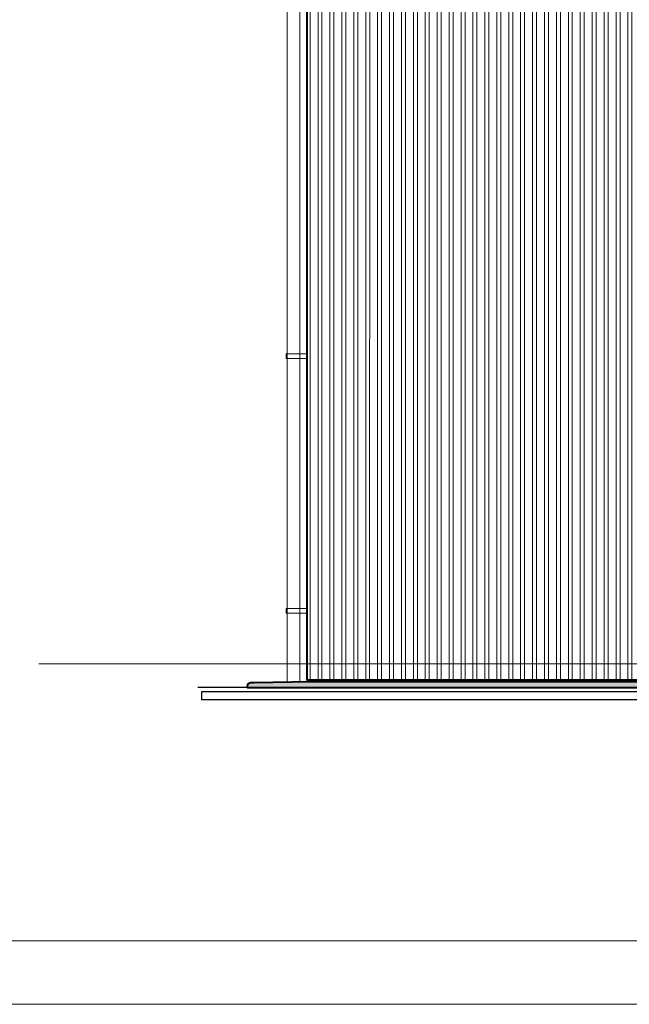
# Model space of a CAD drawing. Extents: x 4615668 to 9294084, y 5331114 to 10688993.
# Tile 1 of 181: x 4646468 to 4647044, y 5331114 to 5332043. Entities that reach past the tile are written whole.
import ezdxf

# ---------------------------------------------------------------- set-up
doc = ezdxf.new("R2010")
doc.units = 0
doc.header["$MEASUREMENT"] = 0
for name, color, linetype, lineweight in [('balustrada', 252, 'Continuous', 5), ('hatch', 253, 'Continuous', 0), ('więźba_w', 33, 'Continuous', 5), ('Wymiar', 7, 'Continuous', 9)]:
    doc.layers.add(name, color=color, linetype=linetype, lineweight=lineweight)

msp = doc.modelspace()

# ---------------------------------------------------------------- hatches: boundary and pattern name
at = {"layer": 'hatch', "lineweight": 0, "ltscale": 40}
h = msp.add_hatch(color=252, dxfattribs=at)
h.dxf.hatch_style = 1
h.paths.add_polyline_path([(4648077.435, 5331433.605), (4647929.435, 5331433.605), (4647929.435, 5331420.602), (4647928.435, 5331420.602), (4647928.435, 5331418.527), (4648086.636, 5331418.527), (4648086.636, 5331420.602), (4648077.435, 5331420.602)])
h.paths.add_polyline_path([(4648138.435, 5331420.602), (4648096.236, 5331420.602), (4648096.236, 5331418.527), (4648136.932, 5331418.527), (4648138.435, 5331418.502)])
h.paths.add_polyline_path([(4648096.236, 5331420.602), (4648086.636, 5331420.602), (4648086.636, 5331418.527), (4648096.236, 5331418.527)])
h.paths.add_polyline_path([(4647928.435, 5331420.602), (4647871.068, 5331420.602), (4647928.435, 5331418.527)], flags=17)
h.paths.add_polyline_path([(4647511.435, 5331433.607), (4647359.435, 5331433.607), (4647359.435, 5331418.527), (4647511.435, 5331418.527), (4647928.435, 5331418.527), (4647871.068, 5331420.602)])
h.paths.add_polyline_path([(4647359.435, 5331420.602), (4646740.435, 5331420.602), (4646740.435, 5331418.476), (4646743.435, 5331418.527), (4647359.435, 5331418.527)])
h = msp.add_hatch(color=252, dxfattribs=at)
h.dxf.hatch_style = 1
edge = h.paths.add_edge_path()
edge.add_line((4648439.435, 5331413.37), (4648138.435, 5331418.502))
edge.add_line((4648138.435, 5331418.502), (4646740.435, 5331418.476))
edge.add_line((4646740.435, 5331418.476), (4646686.221, 5331417.601))
edge.add_arc((4646686.269, 5331414.601), 3, 90.924661, 180)
edge.add_line((4646683.269, 5331414.601), (4646683.269, 5331413.37))
edge.add_line((4646683.269, 5331413.37), (4648439.435, 5331413.37))
at = {"layer": 'więźba_w', "lineweight": 0, "ltscale": 40}
h = msp.add_hatch(dxfattribs=at)
h.set_pattern_fill('ANSI32', color=256, scale=30, angle=45)
h.set_pattern_definition([(90, (8420.004, 178.085), (-11.25, 3e-15), []), (90, (8423.754, 181.835), (-11.25, 3e-15), [])])
h.paths.add_polyline_path([(4646739.435, 5332276.301), (4646739.435, 5331420.602), (4647359.435, 5331420.602), (4647359.435, 5331433.607), (4647381.935, 5331433.607), (4647381.935, 5331660.607), (4647488.935, 5331660.607), (4647488.935, 5331433.607), (4647511.435, 5331433.607), (4647871.068, 5331420.602), (4647929.435, 5331420.602), (4647929.435, 5332276.301)])
h.paths.add_polyline_path([(4647359.435, 5331668.602), (4647511.435, 5331668.602), (4647511.435, 5331684.026), (4647359.435, 5331684.026)], flags=16)
h.paths.add_polyline_path([(4647359.435, 5331671.574), (4647511.435, 5331671.574)], flags=0)
h.paths.add_polyline_path([(4647201.435, 5331580.602), (4647287.435, 5331580.602), (4647287.435, 5331668.602), (4647201.435, 5331668.602)], flags=16)
h.paths.add_polyline_path([(4647199.435, 5331577.602), (4647289.435, 5331577.602), (4647289.435, 5331580.602), (4647199.435, 5331580.602)], flags=16)
h.paths.add_polyline_path([(4647199.435, 5331937.602), (4647289.435, 5331937.602), (4647289.435, 5331940.602), (4647199.435, 5331940.602)], flags=16)
h.paths.add_polyline_path([(4647201.435, 5331940.602), (4647287.435, 5331940.602), (4647287.435, 5332028.602), (4647201.435, 5332028.602)], flags=16)

# ---------------------------------------------------------------- linework, layer by layer
at = {"lineweight": 40, "ltscale": 40}
for p, q in [((4646689.269, 5331417.601), (4646686.269, 5331417.601)), ((4646743.435, 5331418.527), (4646689.269, 5331417.601)), ((4648136.932, 5331418.527), (4646743.435, 5331418.527)), ((4646683.269, 5331414.601), (4646683.269, 5331413.37))]:
    msp.add_line(p, q, dxfattribs=at)
at = {"lineweight": 30, "ltscale": 40}
msp.add_line((4648496.818, 5331413.37), (4646636.653, 5331413.37), dxfattribs=at)
at = {"lineweight": 40, "ltscale": 40}
for points in [[(4646739.435, 5332276.301), (4646739.435, 5331420.602), (4647359.435, 5331420.602)], [(4646683.269, 5331413.37), (4648496.818, 5331413.37)]]:
    msp.add_lwpolyline(points, dxfattribs=at)
at = {"lineweight": 30, "ltscale": 40}
msp.add_lwpolyline([(4646740.435, 5331420.602), (4646740.435, 5331418.527)], dxfattribs=at)
msp.add_lwpolyline([(4648493.816, 5331401.601), (4646640.502, 5331401.601), (4646640.502, 5331409.601), (4648493.816, 5331409.601)], close=True, dxfattribs=at)
at = {"lineweight": 40, "ltscale": 40}
msp.add_arc((4646686.269, 5331414.601), 3, 90, 180, dxfattribs=at)
at = {"layer": 'balustrada', "lineweight": 0, "ltscale": 40}
for points in [[(4646720.937, 5331418.143), (4646720.937, 5332155.602)], [(4646732.937, 5331419.102), (4646732.937, 5331419.102), (4646732.937, 5332155.602)]]:
    msp.add_lwpolyline(points, dxfattribs=at)
for points in [[(4646739.436, 5331723.639), (4646719.937, 5331723.639), (4646719.937, 5331728.235), (4646739.436, 5331728.235)], [(4646739.437, 5331483.36), (4646719.937, 5331483.36), (4646719.937, 5331487.956), (4646739.437, 5331487.956)]]:
    msp.add_lwpolyline(points, close=True, dxfattribs=at)
at = {"layer": 'hatch', "color": 252}
for points in [[(4645811.719, 5331114.353), (4650011.719, 5331114.353), (4650011.719, 5334062.353), (4645811.719, 5334062.353)], [(4645811.719, 5331114.353), (4650011.719, 5331114.353), (4650011.719, 5334062.353), (4645811.719, 5334062.353)], [(4646131.719, 5334002.353), (4649951.719, 5334002.353), (4649951.719, 5331174.353), (4646131.719, 5331174.353)]]:
    msp.add_lwpolyline(points, close=True, dxfattribs=at)
at = {"layer": 'Wymiar', "lineweight": 0, "ltscale": 40}
msp.add_line((4647397.483, 5331435.607), (4646486.555, 5331435.607), dxfattribs=at)

doc.saveas('drawing.dxf')
